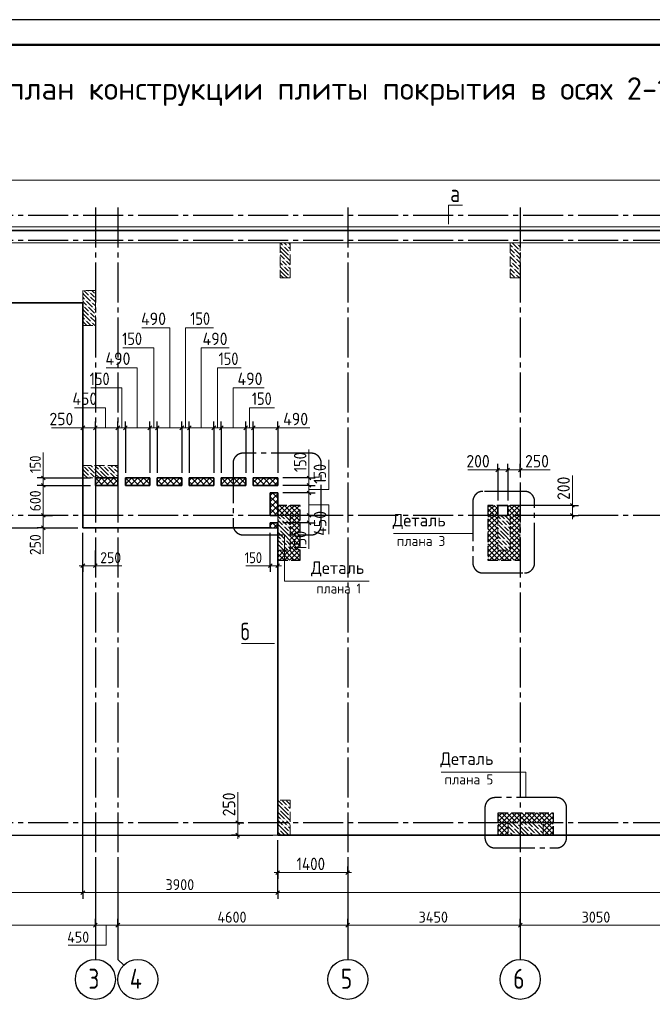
# Model space of a CAD drawing. Header units: millimetres. Extents: x 0 to 42000, y 0 to 29700.
# Tile 3 of 7: x 7187 to 19842, y 9998 to 29700. Entities that reach past the tile are written whole.
import ezdxf

# ---------------------------------------------------------------- set-up
doc = ezdxf.new("R2010")
doc.units = ezdxf.units.MM
doc.linetypes.add('______2', pattern=[270, 200, -70])
doc.linetypes.add('______5', pattern=[1100, 800, -100, 100, -100])
for name, color, linetype, lineweight in [('Standard', 7, 'Continuous', 25), ('ЖБ Перекрытие верхний уровень', 7, 'Continuous', 18), ('Общий01', 7, 'Continuous', 13), ('Примечания', 7, 'Continuous', 13), ('Размерная линия_ общее', 7, 'Continuous', 13), ('Текст_ общее', 7, 'Continuous', 25)]:
    doc.layers.add(name, color=color, linetype=linetype, lineweight=lineweight)
doc.layers.add('ЖБ Пилон', color=7, linetype='______2', lineweight=13, true_color=0xa0a0a0)
doc.layers.add('Оси', color=7, linetype='______5', lineweight=13, true_color=0x656565)
doc.layers.add('Утеплитель перекрытие', color=7, linetype='Continuous', true_color=0xa0a0a0)
doc.styles.add('ISOCPEUR', font='txt')

msp = doc.modelspace()

# ---------------------------------------------------------------- hatches: boundary and pattern name
at = {"layer": 'ЖБ Пилон', "linetype": 'Continuous', "lineweight": 18, "transparency": 33554687}
for points in [[(12460, 25169), (12466, 25175), (12473, 25169), (12466, 25162)], [(12540, 25169), (12546, 25175), (12553, 25169), (12546, 25162)], [(12580, 25049), (12586, 25055), (12593, 25049), (12586, 25042)], [(17060, 25129), (17066, 25135), (17073, 25129), (17066, 25122)], [(17140, 25209), (17146, 25215), (17153, 25209), (17146, 25202)], [(17180, 25089), (17186, 25095), (17193, 25089), (17186, 25082)], [(12420, 24889), (12426, 24895), (12433, 24889), (12426, 24882)], [(12500, 24889), (12506, 24895), (12513, 24889), (12506, 24882)], [(12580, 24969), (12586, 24975), (12593, 24969), (12586, 24962)], [(17020, 24849), (17026, 24855), (17033, 24849), (17026, 24842)], [(17100, 25009), (17106, 25015), (17113, 25009), (17106, 25002)], [(17100, 24929), (17106, 24935), (17113, 24929), (17106, 24922)], [(12460, 24769), (12466, 24775), (12473, 24769), (12466, 24762)], [(12540, 24769), (12546, 24775), (12553, 24769), (12546, 24762)], [(12580, 24649), (12586, 24655), (12593, 24649), (12586, 24642)], [(17060, 24729), (17066, 24735), (17073, 24729), (17066, 24722)], [(17140, 24809), (17146, 24815), (17153, 24809), (17146, 24802)], [(17180, 24689), (17186, 24695), (17193, 24689), (17186, 24682)], [(12580, 24569), (12586, 24575), (12593, 24569), (12586, 24562)], [(17100, 24609), (17106, 24615), (17113, 24609), (17106, 24602)], [(17103, 24532), (17106, 24535), (17110, 24532)], [(8580, 24249), (8586, 24255), (8593, 24249), (8586, 24242)], [(8500, 24089), (8506, 24095), (8513, 24089), (8506, 24082)], [(8580, 24169), (8586, 24175), (8593, 24169), (8586, 24162)], [(8620, 24049), (8626, 24055), (8633, 24049), (8626, 24042)], [(8460, 23969), (8466, 23975), (8473, 23969), (8466, 23962)], [(8540, 23969), (8546, 23975), (8553, 23969), (8546, 23962)], [(8580, 23849), (8586, 23855), (8593, 23849), (8586, 23842)], [(8660, 23929), (8666, 23935), (8673, 23929), (8666, 23922)], [(8500, 23689), (8506, 23695), (8513, 23689), (8506, 23682)], [(8580, 23769), (8586, 23775), (8593, 23769), (8586, 23762)], [(8620, 23649), (8626, 23655), (8633, 23649), (8626, 23642)], [(8460, 20769), (8466, 20775), (8473, 20769), (8466, 20762)], [(8540, 20769), (8546, 20775), (8553, 20769), (8546, 20762)], [(8660, 20729), (8666, 20735), (8673, 20729), (8666, 20722)], [(8780, 20689), (8786, 20695), (8793, 20689), (8786, 20682)], [(8860, 20769), (8866, 20775), (8873, 20769), (8866, 20762)], [(8940, 20769), (8946, 20775), (8953, 20769), (8946, 20762)], [(9060, 20729), (9066, 20735), (9073, 20729), (9066, 20722)], [(8580, 20649), (8586, 20655), (8593, 20649), (8586, 20642)], [(8580, 20569), (8586, 20575), (8593, 20569), (8586, 20562)], [(8700, 20609), (8706, 20615), (8713, 20609), (8706, 20602)], [(8703, 20532), (8706, 20535), (8710, 20532)], [(8980, 20649), (8986, 20655), (8993, 20649), (8986, 20642)], [(8980, 20569), (8986, 20575), (8993, 20569), (8986, 20562)], [(9100, 20609), (9106, 20615), (9113, 20609), (9106, 20602)], [(9103, 20532), (9106, 20535), (9110, 20532)], [(12580, 19769), (12586, 19775), (12593, 19769), (12586, 19762)], [(16980, 19769), (16986, 19775), (16993, 19769), (16986, 19762)], [(12350, 19612), (12353, 19609), (12350, 19606)], [(12420, 19689), (12426, 19695), (12433, 19689), (12426, 19682)], [(12460, 19569), (12466, 19575), (12473, 19569), (12466, 19562)], [(12500, 19689), (12506, 19695), (12513, 19689), (12506, 19682)], [(12540, 19569), (12546, 19575), (12553, 19569), (12546, 19562)], [(16750, 19612), (16753, 19609), (16750, 19606)], [(16820, 19689), (16826, 19695), (16833, 19689), (16826, 19682)], [(16860, 19569), (16866, 19575), (16873, 19569), (16866, 19562)], [(16900, 19689), (16906, 19695), (16913, 19689), (16906, 19682)], [(16940, 19569), (16946, 19575), (16953, 19569), (16946, 19562)], [(12380, 19489), (12386, 19495), (12393, 19489), (12386, 19482)], [(12580, 19449), (12586, 19455), (12593, 19449), (12586, 19442)], [(12580, 19369), (12586, 19375), (12593, 19369), (12586, 19362)], [(16780, 19489), (16786, 19495), (16793, 19489), (16786, 19482)], [(16980, 19449), (16986, 19455), (16993, 19449), (16986, 19442)], [(16980, 19369), (16986, 19375), (16993, 19369), (16986, 19362)], [(12350, 19212), (12353, 19209), (12350, 19206)], [(12420, 19289), (12426, 19295), (12433, 19289), (12426, 19282)], [(12460, 19169), (12466, 19175), (12473, 19169), (12466, 19162)], [(12500, 19289), (12506, 19295), (12513, 19289), (12506, 19282)], [(12540, 19169), (12546, 19175), (12553, 19169), (12546, 19162)], [(16750, 19212), (16753, 19209), (16750, 19206)], [(16820, 19289), (16826, 19295), (16833, 19289), (16826, 19282)], [(16860, 19169), (16866, 19175), (16873, 19169), (16866, 19162)], [(16900, 19289), (16906, 19295), (16913, 19289), (16906, 19282)], [(16940, 19169), (16946, 19175), (16953, 19169), (16946, 19162)], [(12380, 19089), (12386, 19095), (12393, 19089), (12386, 19082)], [(16780, 19089), (16786, 19095), (16793, 19089), (16786, 19082)], [(12350, 14012), (12353, 14009), (12350, 14006)], [(12380, 13889), (12386, 13895), (12393, 13889), (12386, 13882)], [(12460, 13969), (12466, 13975), (12473, 13969), (12466, 13962)], [(12540, 13969), (12546, 13975), (12553, 13969), (12546, 13962)], [(12580, 13849), (12586, 13855), (12593, 13849), (12586, 13842)], [(12350, 13612), (12353, 13609), (12350, 13606)], [(12420, 13689), (12426, 13695), (12433, 13689), (12426, 13682)], [(12500, 13689), (12506, 13695), (12513, 13689), (12506, 13682)], [(12580, 13769), (12586, 13775), (12593, 13769), (12586, 13762)], [(17140, 13609), (17146, 13615), (17153, 13609), (17146, 13602)], [(17540, 13609), (17546, 13615), (17553, 13609), (17546, 13602)], [(12380, 13489), (12386, 13495), (12393, 13489), (12386, 13482)], [(12460, 13569), (12466, 13575), (12473, 13569), (12466, 13562)], [(12540, 13569), (12546, 13575), (12553, 13569), (12546, 13562)], [(12580, 13449), (12586, 13455), (12593, 13449), (12586, 13442)], [(16980, 13449), (16986, 13455), (16993, 13449), (16986, 13442)], [(17060, 13529), (17066, 13535), (17073, 13529), (17066, 13522)], [(17100, 13409), (17106, 13415), (17113, 13409), (17106, 13402)], [(17180, 13489), (17186, 13495), (17193, 13489), (17186, 13482)], [(17260, 13569), (17266, 13575), (17273, 13569), (17266, 13562)], [(17340, 13569), (17346, 13575), (17353, 13569), (17346, 13562)], [(17380, 13449), (17386, 13455), (17393, 13449), (17386, 13442)], [(17460, 13529), (17466, 13535), (17473, 13529), (17466, 13522)], [(17500, 13409), (17506, 13415), (17513, 13409), (17506, 13402)], [(17580, 13489), (17586, 13495), (17593, 13489), (17586, 13482)]]:
    msp.add_hatch(color=7, dxfattribs=at).paths.add_polyline_path(points, flags=16)

# ---------------------------------------------------------------- linework, layer by layer
at = {"layer": 'Standard', "color": 7, "linetype": '______5', "lineweight": -3, "transparency": 33554687}
for p, q in [((13019, 21025), (11654, 21025)), ((11454, 20825), (11454, 19592)), ((13219, 19592), (13219, 20825)), ((17287, 20262), (16452, 20262)), ((16252, 20062), (16252, 18829)), ((17487, 18829), (17487, 20062)), ((11654, 19392), (13019, 19392)), ((16452, 18629), (17287, 18629)), ((17926, 14133), (16694, 14133)), ((16494, 13933), (16494, 13328)), ((18126, 13328), (18126, 13933)), ((16694, 13128), (17926, 13128))]:
    msp.add_line(p, q, dxfattribs=at)
at = {"layer": 'Standard', "color": 9, "linetype": '______2', "lineweight": -3, "true_color": 0xc7c7c7, "transparency": 33554687}
for p, q in [((12800, 19982), (12350, 19982)), ((12350, 19982), (12350, 18882)), ((12800, 18882), (12800, 19982)), ((17200, 19982), (16550, 19982)), ((16550, 19982), (16550, 18882)), ((17200, 18882), (17200, 19982)), ((12350, 18882), (12800, 18882)), ((16550, 18882), (17200, 18882)), ((16760, 13382), (16760, 13832)), ((16760, 13832), (17860, 13832)), ((17860, 13832), (17860, 13382))]:
    msp.add_line(p, q, dxfattribs=at)
at = {"layer": 'Standard', "color": 9, "linetype": 'Continuous', "lineweight": -3, "true_color": 0xc7c7c7, "transparency": 33554687}
for p, q in [((12350, 19947), (12385, 19982)), ((12350, 19847), (12485, 19982)), ((12350, 19913), (12481, 19782)), ((12381, 19982), (12581, 19782)), ((12385, 19782), (12585, 19982)), ((12481, 19982), (12633, 19830)), ((12485, 19782), (12633, 19930)), ((12581, 19982), (12633, 19930)), ((12633, 19930), (12685, 19982)), ((12633, 19830), (12785, 19982)), ((12633, 19930), (12800, 19763)), ((12681, 19982), (12800, 19863)), ((12781, 19982), (12800, 19963)), ((16550, 19947), (16585, 19982)), ((16550, 19847), (16633, 19930)), ((16550, 19913), (16633, 19830)), ((16581, 19982), (16633, 19930)), ((16633, 19930), (16685, 19982)), ((16633, 19830), (16750, 19947)), ((16633, 19930), (16750, 19813)), ((16681, 19982), (16750, 19913)), ((16950, 19947), (16985, 19982)), ((16950, 19847), (17084, 19981)), ((16950, 19913), (17081, 19782)), ((16981, 19982), (17181, 19782)), ((16985, 19782), (17184, 19981)), ((17081, 19981), (17200, 19863)), ((17181, 19981), (17200, 19963)), ((12350, 19813), (12381, 19782)), ((12585, 19782), (12633, 19830)), ((12600, 19763), (12633, 19730)), ((12600, 19697), (12633, 19730)), ((12633, 19730), (12800, 19897)), ((12633, 19830), (12800, 19663)), ((12633, 19630), (12800, 19797)), ((12633, 19730), (12800, 19563)), ((16550, 19813), (16581, 19782)), ((16550, 19747), (16585, 19782)), ((16550, 19647), (16633, 19730)), ((16550, 19713), (16633, 19630)), ((16581, 19782), (16633, 19730)), ((16585, 19782), (16633, 19830)), ((16633, 19830), (16681, 19782)), ((16633, 19730), (16685, 19782)), ((16633, 19630), (16750, 19747)), ((16633, 19730), (16750, 19613)), ((16681, 19782), (16750, 19713)), ((16685, 19782), (16750, 19847)), ((16950, 19813), (16981, 19782)), ((17000, 19697), (17085, 19782)), ((17000, 19597), (17185, 19782)), ((17000, 19763), (17200, 19563)), ((17081, 19782), (17200, 19663)), ((17085, 19782), (17200, 19897)), ((17181, 19782), (17200, 19763)), ((17185, 19782), (17200, 19797)), ((12600, 19663), (12633, 19630)), ((12600, 19597), (12633, 19630)), ((12600, 19563), (12633, 19530)), ((12600, 19497), (12633, 19530)), ((12633, 19530), (12800, 19697)), ((12633, 19630), (12800, 19463)), ((12633, 19430), (12800, 19597)), ((12633, 19530), (12800, 19363)), ((16550, 19547), (16633, 19630)), ((16550, 19613), (16633, 19530)), ((16550, 19447), (16633, 19530)), ((16550, 19513), (16633, 19430)), ((16633, 19530), (16750, 19647)), ((16633, 19630), (16750, 19513)), ((16633, 19430), (16750, 19547)), ((16633, 19530), (16750, 19413)), ((17000, 19497), (17200, 19697)), ((17000, 19663), (17200, 19463)), ((17000, 19397), (17200, 19597)), ((17000, 19563), (17200, 19363)), ((12600, 19463), (12633, 19430)), ((12600, 19397), (12633, 19430)), ((12600, 19363), (12633, 19330)), ((12600, 19297), (12633, 19330)), ((12633, 19330), (12800, 19497)), ((12633, 19430), (12800, 19263)), ((12633, 19230), (12800, 19397)), ((12633, 19330), (12800, 19163)), ((16550, 19347), (16633, 19430)), ((16550, 19413), (16633, 19330)), ((16550, 19247), (16633, 19330)), ((16550, 19313), (16633, 19230)), ((16633, 19330), (16750, 19447)), ((16633, 19430), (16750, 19313)), ((16633, 19230), (16750, 19347)), ((16633, 19330), (16750, 19213)), ((17000, 19297), (17200, 19497)), ((17000, 19463), (17200, 19263)), ((17000, 19197), (17200, 19397)), ((17000, 19363), (17200, 19163)), ((12600, 19263), (12633, 19230)), ((12600, 19197), (12633, 19230)), ((12600, 19163), (12633, 19130)), ((12600, 19097), (12633, 19130)), ((12633, 19130), (12800, 19297)), ((12633, 19230), (12733, 19130)), ((12633, 19030), (12733, 19130)), ((12633, 19130), (12800, 18963)), ((12733, 19130), (12800, 19197)), ((12733, 19130), (12800, 19063)), ((16550, 19147), (16633, 19230)), ((16550, 19213), (16633, 19130)), ((16550, 19047), (16633, 19130)), ((16550, 19113), (16633, 19030)), ((16633, 19130), (16750, 19247)), ((16633, 19230), (16733, 19130)), ((16633, 19030), (16733, 19130)), ((16633, 19130), (16881, 18882)), ((16733, 19130), (16750, 19147)), ((16733, 19130), (16750, 19113)), ((17000, 19263), (17133, 19130)), ((17000, 19163), (17033, 19130)), ((17000, 19097), (17033, 19130)), ((17033, 19130), (17200, 19297)), ((17033, 19130), (17200, 18963)), ((17133, 19130), (17200, 19197)), ((17133, 19130), (17200, 19063)), ((12350, 19047), (12385, 19082)), ((12350, 18947), (12485, 19082)), ((12350, 19013), (12481, 18882)), ((12381, 19082), (12581, 18882)), ((12385, 18882), (12585, 19082)), ((12481, 19082), (12633, 18930)), ((12485, 18882), (12633, 19030)), ((12581, 19082), (12633, 19030)), ((12585, 18882), (12633, 18930)), ((12633, 18930), (12800, 19097)), ((12633, 19030), (12781, 18882)), ((12633, 18930), (12681, 18882)), ((12685, 18882), (12800, 18997)), ((16550, 18947), (16633, 19030)), ((16550, 19013), (16633, 18930)), ((16585, 18882), (16633, 18930)), ((16633, 18930), (16785, 19082)), ((16633, 19030), (16781, 18882)), ((16633, 18930), (16681, 18882)), ((16685, 18882), (16885, 19082)), ((16781, 19082), (16981, 18882)), ((16785, 18882), (16985, 19082)), ((16881, 19082), (17081, 18882)), ((16981, 19082), (17181, 18882)), ((12350, 18913), (12381, 18882)), ((12785, 18882), (12800, 18897)), ((16550, 18913), (16581, 18882)), ((16760, 13757), (16835, 13832)), ((16760, 13657), (16935, 13832)), ((16760, 13557), (17035, 13832)), ((16760, 13457), (17135, 13832)), ((16760, 13803), (16960, 13603)), ((16831, 13832), (17031, 13632)), ((16931, 13832), (17131, 13632)), ((17031, 13832), (17231, 13632)), ((17035, 13632), (17235, 13832)), ((17131, 13832), (17331, 13632)), ((17135, 13632), (17335, 13832)), ((17231, 13832), (17431, 13632)), ((17235, 13632), (17435, 13832)), ((17331, 13832), (17531, 13632)), ((17335, 13632), (17535, 13832)), ((17431, 13832), (17631, 13632)), ((17435, 13632), (17633, 13830)), ((17531, 13832), (17633, 13730)), ((17631, 13832), (17633, 13830)), ((17633, 13830), (17635, 13832)), ((17633, 13730), (17735, 13832)), ((17633, 13830), (17860, 13603)), ((17635, 13632), (17835, 13832)), ((17731, 13832), (17860, 13703)), ((17831, 13832), (17860, 13803)), ((16760, 13703), (16960, 13503)), ((16760, 13603), (16960, 13403)), ((17535, 13632), (17633, 13730)), ((17633, 13730), (17860, 13503)), ((17660, 13557), (17860, 13757)), ((17660, 13457), (17860, 13657)), ((17660, 13603), (17860, 13403)), ((16760, 13503), (16881, 13382)), ((16760, 13403), (16781, 13382)), ((16785, 13382), (16960, 13557)), ((16885, 13382), (16960, 13457)), ((17660, 13503), (17781, 13382)), ((17660, 13403), (17681, 13382)), ((17685, 13382), (17860, 13557)), ((17785, 13382), (17860, 13457))]:
    msp.add_line(p, q, dxfattribs=at)
at = {"layer": 'Standard', "color": 7, "linetype": 'Continuous', "lineweight": 25, "transparency": 33554687}
msp.add_lwpolyline([(0, 0), (42000, 0), (42000, 29700), (0, 29700), (0, 0)], close=True, dxfattribs=at)
at = {"layer": 'Standard', "color": 7, "linetype": 'Continuous', "lineweight": 50, "transparency": 33554687}
msp.add_lwpolyline([(2000, 29200), (41500, 29200), (41500, 500), (2000, 500), (2000, 29200)], close=True, dxfattribs=at)
at = {"layer": 'Standard', "color": 2, "linetype": 'Continuous', "lineweight": 13, "transparency": 33554687}
for points in [[(41500, 29200), (2000, 29200), (2000, 6000), (41500, 6000), (41500, 29200)], [(4250, 13382), (41050, 13382), (41050, 25552), (4250, 25552), (4250, 13382)], [(4250, 13382), (41050, 13382), (41050, 25232), (4250, 25232), (4250, 13382)]]:
    msp.add_lwpolyline(points, dxfattribs=at)
at = {"layer": 'Standard', "color": 7, "linetype": 'Continuous', "lineweight": 13, "transparency": 33554687}
for points in [[(15767, 25606), (15767, 25987), (16042, 25987)], [(12281, 17219), (11899, 17219), (11624, 17219)]]:
    msp.add_lwpolyline(points, dxfattribs=at)
at = {"layer": 'Standard', "color": 9, "linetype": 'Continuous', "lineweight": -3, "true_color": 0xc7c7c7, "transparency": 33554687}
for points in [[(16885, 18882), (17042, 19039), (17042, 19039), (17133, 19130)], [(16985, 18882), (17092, 18989), (17092, 18989), (17200, 19097)], [(17085, 18882), (17142, 18939), (17142, 18939), (17200, 18997)], [(17185, 18882), (17192, 18889), (17192, 18889), (17200, 18897)]]:
    msp.add_lwpolyline(points, dxfattribs=at)
at = {"layer": 'Standard', "color": 7, "linetype": '______5', "lineweight": -3, "transparency": 33554687}
for centre, start, end in [((11654, 20825), 90, 180), ((13019, 20825), 0, 90), ((16452, 20062), 90, 180), ((17287, 20062), 0, 90), ((11654, 19592), 180, 270), ((13019, 19592), 270, 0), ((16452, 18829), 180, 270), ((17287, 18829), 270, 0), ((16694, 13933), 90, 180), ((17926, 13933), 0, 90), ((16694, 13328), 180, 270), ((17926, 13328), 270, 0)]:
    msp.add_arc(centre, 200, start, end, dxfattribs=at)
at = {"layer": 'ЖБ Перекрытие верхний уровень', "color": 7, "linetype": 'Continuous', "lineweight": 35, "transparency": 33554687}
for p, q in [((41050, 25482), (4250, 25482)), ((4250, 24032), (8450, 24032)), ((8450, 24032), (8450, 19532)), ((8700, 20382), (8700, 20532)), ((8700, 20532), (9150, 20532)), ((9150, 20532), (9150, 20382)), ((9300, 20532), (9790, 20532)), ((9300, 20382), (9300, 20532)), ((9790, 20532), (9790, 20382)), ((9940, 20382), (9940, 20532)), ((9940, 20532), (10430, 20532)), ((10430, 20532), (10430, 20382)), ((10580, 20532), (11070, 20532)), ((10580, 20382), (10580, 20532)), ((11070, 20532), (11070, 20382)), ((11220, 20382), (11220, 20532)), ((11220, 20532), (11710, 20532)), ((11710, 20532), (11710, 20382)), ((11860, 20532), (12350, 20532)), ((11860, 20382), (11860, 20532)), ((12350, 20532), (12350, 20382)), ((9150, 20382), (8700, 20382)), ((9790, 20382), (9300, 20382)), ((10430, 20382), (9940, 20382)), ((11070, 20382), (10580, 20382)), ((11710, 20382), (11220, 20382)), ((12350, 20382), (11860, 20382)), ((12200, 20232), (12350, 20232)), ((12200, 19782), (12200, 20232)), ((12350, 20232), (12350, 19782)), ((16750, 19982), (16950, 19982)), ((16750, 19782), (16750, 19982)), ((16950, 19982), (16950, 19782)), ((12350, 19782), (12200, 19782)), ((16950, 19782), (16750, 19782)), ((8450, 19532), (12200, 19532)), ((12200, 19532), (12200, 19632)), ((12200, 19632), (12350, 19632)), ((12350, 19632), (12350, 19532)), ((12350, 19532), (12350, 13382)), ((12350, 13382), (37450, 13382))]:
    msp.add_line(p, q, dxfattribs=at)
at = {"layer": 'ЖБ Пилон', "color": 253, "linetype": '______2', "lineweight": 13, "true_color": 0xa0a0a0, "transparency": 33554687}
for p, q in [((12600, 25232), (12400, 25232)), ((12400, 25232), (12400, 24532)), ((12600, 24532), (12600, 25232)), ((17200, 25232), (17000, 25232)), ((17000, 25232), (17000, 24532)), ((17200, 24532), (17200, 25232)), ((12400, 24532), (12600, 24532)), ((17000, 24532), (17200, 24532)), ((8700, 24282), (8450, 24282)), ((8450, 24282), (8450, 23582)), ((8700, 23582), (8700, 24282)), ((8450, 23582), (8700, 23582)), ((8450, 20782), (8450, 20532)), ((9150, 20782), (8450, 20782)), ((9150, 20532), (9150, 20782)), ((8450, 20532), (9150, 20532)), ((12600, 19782), (12350, 19782)), ((12350, 19782), (12350, 19082)), ((12600, 19082), (12600, 19782)), ((17000, 19782), (16750, 19782)), ((16750, 19782), (16750, 19082)), ((17000, 19082), (17000, 19782)), ((12350, 19082), (12600, 19082)), ((16750, 19082), (17000, 19082)), ((12600, 14082), (12350, 14082)), ((12350, 14082), (12350, 13382)), ((12600, 13382), (12600, 14082)), ((16960, 13632), (16960, 13382)), ((17660, 13632), (16960, 13632)), ((17660, 13382), (17660, 13632)), ((12350, 13382), (12600, 13382)), ((16960, 13382), (17660, 13382))]:
    msp.add_line(p, q, dxfattribs=at)
at = {"layer": 'ЖБ Пилон', "color": 9, "linetype": 'Continuous', "lineweight": 18, "true_color": 0xc7c7c7, "transparency": 33554687}
for p, q in [((12403, 25232), (12446, 25189)), ((12486, 25229), (12483, 25232)), ((12526, 25189), (12486, 25229)), ((12563, 25232), (12600, 25195)), ((17046, 25229), (17166, 25109)), ((17123, 25232), (17126, 25229)), ((12486, 25069), (12400, 25155)), ((12406, 25069), (12486, 24989)), ((12486, 25149), (12566, 25069)), ((12486, 25069), (12566, 24989)), ((12566, 25149), (12600, 25115)), ((17000, 25195), (17046, 25149)), ((17000, 25115), (17086, 25029)), ((17046, 24989), (17006, 25029)), ((17200, 24995), (17086, 25109)), ((17200, 25155), (17166, 25189)), ((12406, 24989), (12400, 24995)), ((12400, 24915), (12406, 24909)), ((12400, 24835), (12446, 24789)), ((12406, 24989), (12486, 24909)), ((12486, 24829), (12446, 24869)), ((12486, 24989), (12600, 24875)), ((12526, 24789), (12486, 24829)), ((12526, 24869), (12600, 24795)), ((17000, 24875), (17006, 24869)), ((17006, 24949), (17126, 24829)), ((17086, 24949), (17046, 24989)), ((17046, 24829), (17166, 24709)), ((17126, 24989), (17200, 24915)), ((17126, 24909), (17200, 24835)), ((12486, 24669), (12400, 24755)), ((12406, 24669), (12486, 24589)), ((12486, 24749), (12566, 24669)), ((12486, 24669), (12566, 24589)), ((12566, 24749), (12600, 24715)), ((17000, 24795), (17046, 24749)), ((17000, 24715), (17086, 24629)), ((17046, 24589), (17006, 24629)), ((17200, 24595), (17086, 24709)), ((17200, 24755), (17166, 24789)), ((12406, 24589), (12400, 24595)), ((12406, 24589), (12463, 24532)), ((12486, 24589), (12543, 24532)), ((17006, 24549), (17023, 24532)), ((17086, 24549), (17046, 24589)), ((17126, 24589), (17183, 24532)), ((8486, 24269), (8473, 24282)), ((8486, 24269), (8566, 24189)), ((8553, 24282), (8566, 24269)), ((8633, 24282), (8686, 24229)), ((8450, 24225), (8486, 24189)), ((8450, 24145), (8486, 24109)), ((8486, 24029), (8450, 24065)), ((8486, 24189), (8606, 24069)), ((8526, 24069), (8646, 23949)), ((8646, 24189), (8606, 24229)), ((8606, 24149), (8700, 24055)), ((8686, 24149), (8646, 24189)), ((8486, 23869), (8450, 23905)), ((8526, 23989), (8486, 24029)), ((8486, 23949), (8566, 23869)), ((8486, 23869), (8566, 23789)), ((8566, 23949), (8686, 23829)), ((8646, 24029), (8700, 23975)), ((8700, 23895), (8686, 23909)), ((8450, 23825), (8486, 23789)), ((8450, 23745), (8486, 23709)), ((8486, 23629), (8450, 23665)), ((8486, 23789), (8606, 23669)), ((8526, 23669), (8613, 23582)), ((8646, 23789), (8606, 23829)), ((8606, 23749), (8700, 23655)), ((8686, 23749), (8646, 23789)), ((8526, 23589), (8486, 23629)), ((8646, 23629), (8693, 23582)), ((8486, 20669), (8450, 20705)), ((8486, 20749), (8566, 20669)), ((8566, 20749), (8686, 20629)), ((8613, 20782), (8646, 20749)), ((8806, 20589), (8686, 20709)), ((8693, 20782), (8766, 20709)), ((8886, 20669), (8773, 20782)), ((8886, 20749), (8966, 20669)), ((8966, 20749), (9086, 20629)), ((9013, 20782), (9046, 20749)), ((9150, 20645), (9086, 20709)), ((9093, 20782), (9150, 20725)), ((8450, 20625), (8486, 20589)), ((8450, 20545), (8463, 20532)), ((8486, 20669), (8566, 20589)), ((8486, 20589), (8543, 20532)), ((8646, 20589), (8606, 20629)), ((8606, 20549), (8623, 20532)), ((8686, 20549), (8646, 20589)), ((8726, 20589), (8783, 20532)), ((8806, 20669), (8886, 20589)), ((8806, 20589), (8863, 20532)), ((8886, 20669), (8966, 20589)), ((8886, 20589), (8943, 20532)), ((9046, 20589), (9006, 20629)), ((9006, 20549), (9023, 20532)), ((9086, 20549), (9046, 20589)), ((9126, 20589), (9150, 20565)), ((12350, 19765), (12406, 19709)), ((12413, 19782), (12486, 19709)), ((12493, 19782), (12600, 19675)), ((16750, 19765), (16806, 19709)), ((16813, 19782), (16886, 19709)), ((16893, 19782), (17000, 19675)), ((12350, 19685), (12446, 19589)), ((12350, 19525), (12366, 19509)), ((12486, 19469), (12366, 19589)), ((12486, 19629), (12446, 19669)), ((12526, 19589), (12486, 19629)), ((12486, 19549), (12566, 19469)), ((12526, 19669), (12600, 19595)), ((12566, 19549), (12600, 19515)), ((16750, 19685), (16846, 19589)), ((16750, 19525), (16766, 19509)), ((16886, 19469), (16766, 19589)), ((16886, 19629), (16846, 19669)), ((16926, 19589), (16886, 19629)), ((16886, 19549), (16966, 19469)), ((16926, 19669), (17000, 19595)), ((16966, 19549), (17000, 19515)), ((12406, 19389), (12350, 19445)), ((12350, 19365), (12406, 19309)), ((12406, 19469), (12486, 19389)), ((12406, 19389), (12486, 19309)), ((12486, 19469), (12566, 19389)), ((12486, 19389), (12600, 19275)), ((16806, 19389), (16750, 19445)), ((16750, 19365), (16806, 19309)), ((16806, 19469), (16886, 19389)), ((16806, 19389), (16886, 19309)), ((16886, 19469), (16966, 19389)), ((16886, 19389), (17000, 19275)), ((12350, 19285), (12446, 19189)), ((12350, 19125), (12366, 19109)), ((12473, 19082), (12366, 19189)), ((12486, 19229), (12446, 19269)), ((12526, 19189), (12486, 19229)), ((12486, 19149), (12553, 19082)), ((12526, 19269), (12600, 19195)), ((12566, 19149), (12600, 19115)), ((16750, 19285), (16846, 19189)), ((16750, 19125), (16766, 19109)), ((16873, 19082), (16766, 19189)), ((16886, 19229), (16846, 19269)), ((16926, 19189), (16886, 19229)), ((16886, 19149), (16953, 19082)), ((16926, 19269), (17000, 19195)), ((16966, 19149), (17000, 19115)), ((12353, 14082), (12446, 13989)), ((12486, 14029), (12446, 14069)), ((12526, 13989), (12486, 14029)), ((12526, 14069), (12600, 13995)), ((12593, 14082), (12600, 14075)), ((12350, 13925), (12366, 13909)), ((12406, 13789), (12350, 13845)), ((12486, 13869), (12366, 13989)), ((12406, 13869), (12486, 13789)), ((12486, 13949), (12566, 13869)), ((12486, 13869), (12566, 13789)), ((12566, 13949), (12600, 13915)), ((12350, 13765), (12406, 13709)), ((12350, 13685), (12446, 13589)), ((12406, 13789), (12486, 13709)), ((12486, 13629), (12446, 13669)), ((12486, 13789), (12600, 13675)), ((12526, 13589), (12486, 13629)), ((12526, 13669), (12600, 13595)), ((16963, 13632), (17046, 13549)), ((17046, 13629), (17166, 13509)), ((17123, 13632), (17126, 13629)), ((17203, 13632), (17246, 13589)), ((17286, 13629), (17283, 13632)), ((17326, 13589), (17286, 13629)), ((17363, 13632), (17446, 13549)), ((17446, 13629), (17566, 13509)), ((17523, 13632), (17526, 13629)), ((17603, 13632), (17646, 13589)), ((12350, 13525), (12366, 13509)), ((12406, 13389), (12350, 13445)), ((12486, 13469), (12366, 13589)), ((12406, 13469), (12486, 13389)), ((12486, 13549), (12566, 13469)), ((12486, 13469), (12566, 13389)), ((12566, 13549), (12600, 13515)), ((16960, 13475), (16966, 13469)), ((16966, 13549), (17086, 13429)), ((17046, 13389), (17006, 13429)), ((17206, 13389), (17086, 13509)), ((17286, 13469), (17166, 13589)), ((17206, 13469), (17286, 13389)), ((17286, 13549), (17366, 13469)), ((17286, 13469), (17366, 13389)), ((17366, 13549), (17486, 13429)), ((17446, 13389), (17406, 13429)), ((17606, 13389), (17486, 13509)), ((17660, 13495), (17566, 13589)), ((17606, 13469), (17660, 13415)), ((12406, 13389), (12413, 13382)), ((12486, 13389), (12493, 13382)), ((16960, 13395), (16966, 13389)), ((17053, 13382), (17046, 13389)), ((17126, 13389), (17133, 13382)), ((17206, 13389), (17213, 13382)), ((17286, 13389), (17293, 13382)), ((17453, 13382), (17446, 13389)), ((17526, 13389), (17533, 13382)), ((17606, 13389), (17613, 13382))]:
    msp.add_line(p, q, dxfattribs=at)
at = {"layer": 'Общий01', "color": 7, "linetype": 'Continuous', "lineweight": 13, "transparency": 33554687}
msp.add_line((14662, 19418), (16252, 19418), dxfattribs=at)
for points in [[(14175, 18468), (12481, 18468), (12481, 19392)], [(15616, 14646), (17310, 14646), (17310, 14133)]]:
    msp.add_lwpolyline(points, dxfattribs=at)
at = {"layer": 'Оси', "color": 8, "linetype": '______5', "lineweight": -3, "transparency": 33554687}
for p, q in [((8700, 25939), (8700, 12896)), ((9150, 25939), (9150, 12896)), ((13750, 25939), (13750, 12896)), ((17200, 25939), (17200, 12896)), ((41157, 25782), (3764, 25782)), ((41157, 25282), (3764, 25282)), ((41157, 19782), (3764, 19782)), ((41157, 13632), (3764, 13632))]:
    msp.add_line(p, q, dxfattribs=at)
at = {"layer": 'Оси', "color": 7, "linetype": 'Continuous', "lineweight": 25, "transparency": 33554687}
for p, q in [((8700, 12896), (8700, 10896)), ((13750, 12896), (13750, 10896)), ((17200, 12896), (17200, 10896))]:
    msp.add_line(p, q, dxfattribs=at)
msp.add_lwpolyline([(9150, 12896), (9150, 10896), (9267, 10778)], dxfattribs=at)
at = {"layer": 'Оси', "color": 7, "linetype": 'Continuous', "lineweight": 13, "transparency": 33554687}
msp.add_lwpolyline([(8154, 11182), (8914, 11182), (8914, 11582)], dxfattribs=at)
at = {"layer": 'Оси', "color": 7, "linetype": 'Continuous', "lineweight": 25, "transparency": 33554687}
for centre in [(8700, 10496), (9550, 10496), (13750, 10496), (17200, 10496)]:
    msp.add_circle(centre, 400, dxfattribs=at)
at = {"layer": 'Примечания', "color": 7, "linetype": 'Continuous', "lineweight": 13, "transparency": 33554687}
for p, q in [((8450, 21534), (7820, 21534)), ((12350, 21534), (12990, 21534)), ((12972, 20532), (12972, 21102)), ((7659, 20532), (7659, 21042)), ((16150, 20690), (16750, 20690)), ((17200, 20690), (17800, 20690)), ((18242, 19982), (18242, 20582)), ((7659, 19532), (7659, 19012)), ((12972, 19632), (12972, 19112)), ((8700, 18775), (9230, 18775)), ((12200, 18775), (11710, 18775)), ((11548, 13632), (11548, 14242))]:
    msp.add_line(p, q, dxfattribs=at)
for points in [[(10187, 21534), (10187, 23534), (9627, 23534)], [(10506, 21534), (10506, 23534), (11066, 23534)], [(9868, 21534), (9868, 23134), (9248, 23134)], [(10816, 21534), (10816, 23134), (11376, 23134)], [(9538, 21534), (9538, 22734), (8918, 22734)], [(11146, 21534), (11146, 22734), (11616, 22734)], [(9228, 21534), (9228, 22334), (8608, 22334)], [(11456, 21534), (11456, 22334), (12076, 22334)], [(8901, 21534), (8901, 21934), (8281, 21934)], [(11786, 21534), (11786, 21934), (12286, 21934)], [(12972, 20302), (13372, 20302), (13372, 20892)], [(12972, 19992), (13372, 19992), (13372, 19402)]]:
    msp.add_lwpolyline(points, dxfattribs=at)
at = {"layer": 'Размерная линия_ общее', "color": 7, "linetype": 'Continuous', "lineweight": 13, "transparency": 33554687}
for p, q in [((4250, 26488), (41050, 26488)), ((8450, 21534), (8375, 21534)), ((8450, 21534), (8700, 21534)), ((8700, 21534), (9150, 21534)), ((9150, 21534), (9300, 21534)), ((9300, 21534), (9790, 21534)), ((9790, 21534), (9940, 21534)), ((9940, 21534), (10430, 21534)), ((10430, 21534), (10580, 21534)), ((10580, 21534), (11070, 21534)), ((11070, 21534), (11220, 21534)), ((11220, 21534), (11710, 21534)), ((11710, 21534), (11860, 21534)), ((11860, 21534), (12350, 21534)), ((12350, 21534), (12425, 21534)), ((16750, 20690), (16675, 20690)), ((16750, 20690), (16950, 20690)), ((16950, 20690), (17200, 20690)), ((17200, 20690), (17275, 20690)), ((7659, 20532), (7659, 20607)), ((12972, 20532), (12972, 20607)), ((7659, 20382), (7659, 19782)), ((12972, 20382), (12972, 20232)), ((12972, 20232), (12972, 19782)), ((18242, 19982), (18242, 20057)), ((7659, 19782), (7659, 19532)), ((12972, 19782), (12972, 19632)), ((18242, 19782), (18242, 19707)), ((7659, 19532), (7659, 19457)), ((12972, 19632), (12972, 19557)), ((8450, 18775), (8375, 18775)), ((8450, 18775), (8700, 18775)), ((8700, 18775), (8775, 18775)), ((12200, 18775), (12125, 18775)), ((12350, 18775), (12200, 18775)), ((12350, 18775), (12425, 18775)), ((11548, 13632), (11548, 13707)), ((11548, 13382), (11548, 13632)), ((11548, 13382), (11548, 13307)), ((12350, 12632), (12275, 12632)), ((12350, 12632), (13750, 12632)), ((13750, 12632), (13825, 12632)), ((4250, 12232), (8450, 12232)), ((8450, 12232), (12350, 12232)), ((12350, 12232), (37450, 12232)), ((8700, 11582), (9150, 11582)), ((9150, 11582), (13750, 11582)), ((13750, 11582), (17200, 11582)), ((17200, 11582), (20250, 11582))]:
    msp.add_line(p, q, dxfattribs=at)
at = {"layer": 'Размерная линия_ общее', "color": 7, "linetype": 'Continuous', "lineweight": 25, "transparency": 33554687}
for p, q in [((8412, 21496), (8487, 21571)), ((8662, 21496), (8737, 21571)), ((9112, 21496), (9187, 21571)), ((9262, 21496), (9337, 21571)), ((9752, 21496), (9827, 21571)), ((9902, 21496), (9977, 21571)), ((10392, 21496), (10467, 21571)), ((10542, 21496), (10617, 21571)), ((11032, 21496), (11107, 21571)), ((11182, 21496), (11257, 21571)), ((11672, 21496), (11747, 21571)), ((11822, 21496), (11897, 21571)), ((12312, 21496), (12387, 21571)), ((16712, 20653), (16787, 20728)), ((16912, 20653), (16987, 20728)), ((17162, 20653), (17237, 20728)), ((7621, 20569), (7696, 20494)), ((12935, 20569), (13010, 20494)), ((7621, 20419), (7696, 20344)), ((12935, 20419), (13010, 20344)), ((12935, 20269), (13010, 20194)), ((18204, 20019), (18279, 19944)), ((7621, 19819), (7696, 19744)), ((12935, 19819), (13010, 19744)), ((18204, 19819), (18279, 19744)), ((7621, 19569), (7696, 19494)), ((12935, 19669), (13010, 19594)), ((8412, 18738), (8487, 18813)), ((8662, 18738), (8737, 18813)), ((12237, 18813), (12162, 18738)), ((12387, 18813), (12312, 18738)), ((11585, 13594), (11510, 13669)), ((11585, 13344), (11510, 13419)), ((12312, 12594), (12387, 12669)), ((13712, 12594), (13787, 12669)), ((8412, 12194), (8487, 12269)), ((12312, 12194), (12387, 12269)), ((8662, 11544), (8737, 11619)), ((9112, 11544), (9187, 11619)), ((13712, 11544), (13787, 11619)), ((17162, 11544), (17237, 11619))]:
    msp.add_line(p, q, dxfattribs=at)
at = {"layer": 'Размерная линия_ общее', "color": 253, "linetype": 'Continuous', "lineweight": -3, "true_color": 0xa0a0a0, "transparency": 33554687}
for p, q in [((8450, 21534), (8450, 21659)), ((8450, 21534), (8450, 21409)), ((8450, 21534), (8450, 21534)), ((8700, 21534), (8700, 21659)), ((8700, 21534), (8700, 21409)), ((8700, 21534), (8700, 20632)), ((9150, 21534), (9150, 21659)), ((9150, 21534), (9150, 21409)), ((9150, 21534), (9150, 20632)), ((9300, 21534), (9300, 21659)), ((9300, 21534), (9300, 21409)), ((9300, 21534), (9300, 20632)), ((9790, 21534), (9790, 21659)), ((9790, 21534), (9790, 21409)), ((9790, 21534), (9790, 20632)), ((9940, 21534), (9940, 21659)), ((9940, 21534), (9940, 21409)), ((9940, 21534), (9940, 20632)), ((10430, 21534), (10430, 21659)), ((10430, 21534), (10430, 21409)), ((10430, 21534), (10430, 20632)), ((10580, 21534), (10580, 21659)), ((10580, 21534), (10580, 21409)), ((10580, 21534), (10580, 20632)), ((11070, 21534), (11070, 21659)), ((11070, 21534), (11070, 21409)), ((11070, 21534), (11070, 20632)), ((11220, 21534), (11220, 21659)), ((11220, 21534), (11220, 21409)), ((11220, 21534), (11220, 20632)), ((11710, 21534), (11710, 21659)), ((11710, 21534), (11710, 21409)), ((11710, 21534), (11710, 20632)), ((11860, 21534), (11860, 21659)), ((11860, 21534), (11860, 21409)), ((11860, 21534), (11860, 20632)), ((12350, 21534), (12350, 21659)), ((12350, 21534), (12350, 21409)), ((12350, 21534), (12350, 20632)), ((16750, 20690), (16750, 20815)), ((16750, 20690), (16750, 20565)), ((16750, 20690), (16750, 20082)), ((16950, 20690), (16950, 20815)), ((16950, 20690), (16950, 20565)), ((16950, 20690), (16950, 20082)), ((17200, 20690), (17200, 20815)), ((17200, 20690), (17200, 20565)), ((17200, 20690), (17200, 20684)), ((7659, 20532), (7534, 20532)), ((7659, 20532), (7784, 20532)), ((7659, 20532), (8600, 20532)), ((12972, 20532), (12847, 20532)), ((12972, 20532), (13097, 20532)), ((7659, 20382), (7534, 20382)), ((7659, 20382), (7784, 20382)), ((7659, 20382), (8600, 20382)), ((12972, 20382), (12847, 20382)), ((12972, 20382), (13097, 20382)), ((12972, 20232), (12847, 20232)), ((12972, 20232), (13097, 20232)), ((18242, 19982), (17050, 19982)), ((18242, 19982), (18117, 19982)), ((18242, 19982), (18367, 19982)), ((7659, 19782), (7534, 19782)), ((7659, 19782), (7784, 19782)), ((7659, 19782), (7846, 19782)), ((12972, 19782), (12847, 19782)), ((12972, 19782), (13097, 19782)), ((18242, 19782), (17050, 19782)), ((18242, 19782), (18117, 19782)), ((18242, 19782), (18367, 19782)), ((6789, 19532), (7559, 19532)), ((7659, 19532), (7534, 19532)), ((7659, 19532), (7784, 19532)), ((7659, 19532), (8350, 19532)), ((12972, 19632), (12847, 19632)), ((12972, 19632), (13097, 19632)), ((8450, 18775), (8450, 19432)), ((8700, 18775), (8700, 19078)), ((8450, 18775), (8450, 18900)), ((8450, 18775), (8450, 18650)), ((8700, 18775), (8700, 18900)), ((8700, 18775), (8700, 18650)), ((12200, 18775), (12200, 18900)), ((12200, 18775), (12200, 18650)), ((12350, 18775), (12350, 18900)), ((12350, 18775), (12350, 18650)), ((11548, 13632), (11423, 13632)), ((11548, 13632), (11673, 13632)), ((11548, 13632), (11647, 13632)), ((6789, 13382), (12250, 13382)), ((11548, 13382), (11423, 13382)), ((11548, 13382), (11673, 13382)), ((11548, 13382), (12250, 13382)), ((12350, 12632), (12350, 13282)), ((12350, 12632), (12350, 12757)), ((12350, 12632), (12350, 12507)), ((13750, 12632), (13750, 12757)), ((13750, 12632), (13750, 12507)), ((13750, 12632), (13750, 12537)), ((8450, 12232), (8450, 12357)), ((8450, 12232), (8450, 12107)), ((12350, 12232), (12350, 12357)), ((12350, 12232), (12350, 12107)), ((8700, 11582), (8700, 11707)), ((9150, 11582), (9150, 11707)), ((13750, 11582), (13750, 11707)), ((17200, 11582), (17200, 11707)), ((8700, 11582), (8700, 11457)), ((8700, 11582), (8700, 11096)), ((9150, 11582), (9150, 11457)), ((9150, 11582), (9150, 11096)), ((13750, 11582), (13750, 11457)), ((13750, 11582), (13750, 11096)), ((17200, 11582), (17200, 11457)), ((17200, 11582), (17200, 11096))]:
    msp.add_line(p, q, dxfattribs=at)
at = {"layer": 'Размерная линия_ общее', "color": 7, "linetype": 'Continuous', "lineweight": 13, "transparency": 33554687}
for points in [[(7659, 20532), (7659, 20529), (7659, 20529), (7659, 20382)], [(12972, 20532), (12972, 20501), (12972, 20501), (12972, 20403), (12972, 20403), (12972, 20382)], [(18242, 19982), (18242, 19979), (18242, 19979), (18242, 19782)], [(4500, 11582), (6362, 11582), (6362, 11582), (8700, 11582)]]:
    msp.add_lwpolyline(points, dxfattribs=at)
at = {"layer": 'Размерная линия_ общее', "color": 253, "linetype": 'Continuous', "lineweight": -3, "true_color": 0xa0a0a0, "transparency": 33554687}
for points in [[(12972, 20532), (12960, 20532), (12960, 20532), (12450, 20532)], [(12972, 20382), (12960, 20382), (12960, 20382), (12450, 20382)], [(12972, 20232), (12960, 20232), (12960, 20232), (12450, 20232)], [(12972, 19782), (12960, 19782), (12960, 19782), (12450, 19782)], [(12972, 19632), (12960, 19632), (12960, 19632), (12450, 19632)], [(8450, 12232), (8450, 12249), (8450, 12249), (8450, 12249), (8450, 12249), (8450, 12249), (8450, 12249), (8450, 13414), (8450, 13414), (8450, 19432)], [(12200, 18775), (12200, 18983), (12200, 18983), (12200, 19432)], [(12350, 18775), (12350, 19035), (12350, 19035), (12350, 19432)], [(12350, 12232), (12350, 12249), (12350, 12249), (12350, 12249), (12350, 12249), (12350, 13282)]]:
    msp.add_lwpolyline(points, dxfattribs=at)
at = {"layer": 'Утеплитель перекрытие', "color": 253, "linetype": 'Continuous', "lineweight": -3, "true_color": 0xa0a0a0, "transparency": 33554687}
for p, q in [((9150, 20532), (8700, 20532)), ((8700, 20532), (8700, 20382)), ((9150, 20382), (9150, 20532)), ((9790, 20532), (9300, 20532)), ((9300, 20532), (9300, 20382)), ((9790, 20382), (9790, 20532)), ((10430, 20532), (9940, 20532)), ((9940, 20532), (9940, 20382)), ((10430, 20382), (10430, 20532)), ((11070, 20532), (10580, 20532)), ((10580, 20532), (10580, 20382)), ((11070, 20382), (11070, 20532)), ((11710, 20532), (11220, 20532)), ((11220, 20532), (11220, 20382)), ((11710, 20382), (11710, 20532)), ((12350, 20532), (11860, 20532)), ((11860, 20532), (11860, 20382)), ((12350, 20382), (12350, 20532)), ((8700, 20382), (9150, 20382)), ((9300, 20382), (9790, 20382)), ((9940, 20382), (10430, 20382)), ((10580, 20382), (11070, 20382)), ((11220, 20382), (11710, 20382)), ((11860, 20382), (12350, 20382)), ((12200, 20232), (12200, 19782)), ((12350, 20232), (12200, 20232)), ((12350, 19782), (12350, 20232)), ((12200, 19782), (12350, 19782)), ((12350, 19632), (12200, 19632)), ((12200, 19632), (12200, 19532)), ((12200, 19532), (12350, 19532)), ((12350, 19532), (12350, 19632))]:
    msp.add_line(p, q, dxfattribs=at)
at = {"layer": 'Утеплитель перекрытие', "color": 252, "linetype": 'Continuous', "lineweight": 18, "true_color": 0x8f8f8f, "transparency": 33554687}
for p, q in [((8700, 20522), (8709, 20532)), ((8700, 20402), (8829, 20532)), ((8703, 20532), (8853, 20382)), ((8823, 20532), (8886, 20469)), ((8886, 20469), (8949, 20532)), ((8919, 20382), (9069, 20532)), ((8943, 20532), (9093, 20382)), ((9039, 20382), (9150, 20492)), ((9063, 20532), (9150, 20445)), ((9300, 20522), (9309, 20532)), ((9940, 20495), (10053, 20382)), ((10023, 20532), (10086, 20469)), ((10086, 20469), (10149, 20532)), ((10383, 20532), (10430, 20485)), ((10580, 20482), (10629, 20532)), ((10959, 20382), (11070, 20492)), ((11220, 20522), (11229, 20532)), ((11583, 20532), (11710, 20405)), ((11703, 20532), (11710, 20525)), ((11860, 20442), (11949, 20532)), ((8700, 20415), (8733, 20382)), ((8799, 20382), (8886, 20469)), ((8886, 20469), (8973, 20382)), ((9300, 20415), (9333, 20382)), ((9759, 20382), (9790, 20412)), ((11220, 20402), (11286, 20469)), ((11220, 20415), (11253, 20382)), ((11286, 20469), (11373, 20382)), ((12279, 19782), (12350, 19852)), ((12243, 19632), (12343, 19532)), ((12269, 19532), (12350, 19612))]:
    msp.add_line(p, q, dxfattribs=at)
for points in [[(9300, 20402), (9319, 20421), (9319, 20421), (9429, 20532)], [(9303, 20532), (9396, 20439), (9396, 20439), (9453, 20382)], [(9399, 20382), (9476, 20458), (9476, 20458), (9549, 20532)], [(9423, 20532), (9493, 20462), (9493, 20462), (9573, 20382)], [(9519, 20382), (9633, 20495), (9633, 20495), (9669, 20532)], [(9543, 20532), (9590, 20485), (9590, 20485), (9693, 20382)], [(9639, 20382), (9789, 20531), (9789, 20531), (9789, 20532)], [(9663, 20532), (9687, 20508), (9687, 20508), (9790, 20405)], [(9783, 20532), (9785, 20530), (9785, 20530), (9790, 20525)], [(9940, 20442), (9984, 20486), (9984, 20486), (10029, 20532)], [(10119, 20382), (10178, 20441), (10178, 20441), (10269, 20532)], [(10143, 20532), (10251, 20423), (10251, 20423), (10293, 20382)], [(10239, 20382), (10276, 20418), (10276, 20418), (10389, 20532)], [(10263, 20532), (10408, 20387), (10408, 20387), (10413, 20382)], [(10599, 20382), (10651, 20434), (10651, 20434), (10749, 20532)], [(10623, 20532), (10708, 20447), (10708, 20447), (10773, 20382)], [(10719, 20382), (10808, 20470), (10808, 20470), (10869, 20532)], [(10743, 20532), (10805, 20470), (10805, 20470), (10893, 20382)], [(10839, 20382), (10965, 20507), (10965, 20507), (10989, 20532)], [(10863, 20532), (10903, 20492), (10903, 20492), (11013, 20382)], [(10983, 20532), (11000, 20515), (11000, 20515), (11070, 20445)], [(11223, 20532), (11270, 20485), (11270, 20485), (11286, 20469)], [(11286, 20469), (11296, 20479), (11296, 20479), (11349, 20532)], [(11319, 20382), (11394, 20456), (11394, 20456), (11469, 20532)], [(11343, 20532), (11427, 20448), (11427, 20448), (11493, 20382)], [(11439, 20382), (11491, 20433), (11491, 20433), (11589, 20532)], [(11463, 20532), (11584, 20411), (11584, 20411), (11613, 20382)], [(11559, 20382), (11588, 20410), (11588, 20410), (11709, 20532)], [(11860, 20495), (11923, 20432), (11923, 20432), (11973, 20382)], [(11919, 20382), (11984, 20446), (11984, 20446), (12069, 20532)], [(11943, 20532), (12021, 20454), (12021, 20454), (12093, 20382)], [(12039, 20382), (12140, 20483), (12140, 20483), (12189, 20532)], [(12063, 20532), (12118, 20477), (12118, 20477), (12213, 20382)], [(12159, 20382), (12297, 20519), (12297, 20519), (12309, 20532)], [(12183, 20532), (12215, 20500), (12215, 20500), (12328, 20387), (12328, 20387), (12333, 20382)], [(12303, 20532), (12312, 20523), (12312, 20523), (12344, 20491), (12344, 20491), (12350, 20485)], [(9999, 20382), (10081, 20463), (10081, 20463), (10086, 20469)], [(10086, 20469), (10095, 20460), (10095, 20460), (10173, 20382)], [(10359, 20382), (10373, 20395), (10373, 20395), (10430, 20452)], [(10580, 20455), (10611, 20424), (10611, 20424), (10653, 20382)], [(11679, 20382), (11685, 20387), (11685, 20387), (11710, 20412)], [(12279, 20382), (12336, 20438), (12336, 20438), (12350, 20452)], [(12200, 20182), (12200, 20182), (12249, 20232)], [(12200, 20062), (12200, 20062), (12294, 20156), (12294, 20156), (12350, 20212)], [(12200, 20155), (12200, 20155), (12281, 20074), (12281, 20074), (12350, 20005)], [(12243, 20232), (12297, 20178), (12297, 20178), (12350, 20125)], [(12200, 19942), (12200, 19942), (12272, 20014), (12272, 20014), (12350, 20092)], [(12200, 20035), (12200, 20035), (12266, 19969), (12266, 19969), (12350, 19885)], [(12200, 19822), (12200, 19822), (12251, 19873), (12251, 19873), (12350, 19972)], [(12200, 19915), (12200, 19915), (12250, 19865), (12250, 19865), (12333, 19782)], [(12200, 19795), (12200, 19795), (12213, 19782)], [(12200, 19582), (12200, 19582), (12209, 19591), (12209, 19591), (12249, 19632)], [(12200, 19555), (12200, 19555), (12203, 19552), (12203, 19552), (12223, 19532)]]:
    msp.add_lwpolyline(points, dxfattribs=at)

# ---------------------------------------------------------------- texts
at = {"layer": 'Общий01', "color": 7, "linetype": 'Continuous', "lineweight": 35, "transparency": 33554687, "char_height": 350, "attachment_point": 7, "style": 'ISOCPEUR'}
for s, insert, width in [('\\W0.80;а', (15798, 26050), 419.82), ('\\W0.78;б', (11607, 17282), 380.8)]:
    msp.add_mtext(s, dxfattribs=dict(at, insert=insert, width=width))
at = {"layer": 'Общий01', "color": 7, "linetype": 'Continuous', "lineweight": 25, "transparency": 33554687, "attachment_point": 7, "style": 'ISOCPEUR'}
for s, insert, char_height, width in [('\\W0.96;Деталь', (14646, 19509), 250, 1294.24), ('\\W0.96;плана 3', (14731, 19169), 200, 1095.55), ('\\W0.96;Деталь', (13016, 18558), 250, 1294.24), ('\\W0.92;плана 1', (13123, 18218), 200, 1051.82), ('\\W0.96;Деталь', (15600, 14737), 250, 1294.24), ('\\W0.96;плана 5', (15685, 14397), 200, 1095.55)]:
    msp.add_mtext(s, dxfattribs=dict(at, insert=insert, char_height=char_height, width=width))
at = {"layer": 'Оси', "color": 7, "linetype": 'Continuous', "lineweight": 35, "transparency": 33554687, "char_height": 400, "attachment_point": 7, "style": 'ISOCPEUR'}
for s, insert, width in [('\\W0.78;3', (8560, 10309), 435.21), ('\\W0.80;4', (9390, 10309), 479.77), ('\\W0.78;5', (13610, 10309), 435.21), ('\\W0.78;6', (17060, 10309), 435.21)]:
    msp.add_mtext(s, dxfattribs=dict(at, insert=insert, width=width))
at = {"layer": 'Размерная линия_ общее', "color": 7, "linetype": 'Continuous', "lineweight": 25, "transparency": 33554687, "attachment_point": 7, "style": 'ISOCPEUR'}
for s, insert, char_height, width in [('\\W0.92;490', (9614, 23590), 250, 664.13), ('\\W0.83;150', (10598, 23593), 250, 577.93), ('\\W0.83;150', (9237, 23190), 250, 577.93), ('\\W0.92;490', (10845, 23188), 250, 664.13), ('\\W0.92;490', (8902, 22792), 250, 664.14), ('\\W0.83;150', (11165, 22790), 250, 577.92), ('\\W0.83;150', (8588, 22388), 250, 577.93), ('\\W0.92;490', (11544, 22389), 250, 664.13), ('\\W0.92;450', (8240, 21990), 250, 664.13), ('\\W0.83;150', (11831, 21991), 250, 577.93), ('\\W0.91;250', (7782, 21584), 250, 638.63), ('\\W0.92;490', (12457, 21584), 250, 664.14), ('\\W0.91;200', (16122, 20740), 250, 638.63), ('\\W0.91;250', (17297, 20740), 250, 638.63), ('\\W0.91;250', (8797, 18825), 220, 561.99), ('\\W0.83;150', (11686, 18825), 220, 508.57), ('\\W0.87;1400', (12725, 12682), 250, 783.45), ('\\W0.93;3900', (10103, 12282), 220, 718.1), ('\\W0.93;4600', (11142, 11632), 220, 740.38), ('\\W0.93;3450', (15167, 11632), 220, 740.39), ('\\W0.93;3050', (18428, 11632), 220, 718.09), ('\\W0.92;450', (8138, 11232), 220, 584.43)]:
    msp.add_mtext(s, dxfattribs=dict(at, insert=insert, char_height=char_height, width=width))
at = {"layer": 'Размерная линия_ общее', "color": 7, "linetype": 'Continuous', "lineweight": 25, "transparency": 33554687, "attachment_point": 7, "rotation": 90, "style": 'ISOCPEUR'}
for s, insert, char_height, width in [('\\W0.83;150', (12922, 20648), 250, 577.91), ('\\W0.83;150', (7609, 20629), 220, 508.57), ('\\W0.83;150', (13316, 20413), 250, 577.92), ('\\W0.91;200', (18192, 20089), 250, 638.63), ('\\W0.91;600', (7609, 19862), 220, 561.99), ('\\W0.92;450', (13321, 19373), 250, 664.13), ('\\W0.83;150', (12922, 19074), 250, 577.93), ('\\W0.91;250', (7609, 18984), 220, 561.98), ('\\W0.91;250', (11498, 13759), 250, 638.61)]:
    msp.add_mtext(s, dxfattribs=dict(at, insert=insert, char_height=char_height, width=width))
at = {"layer": 'Текст_ общее', "color": 7, "linetype": 'Continuous', "lineweight": 50, "transparency": 33554687, "insert": (3000, 27975), "char_height": 450, "width": 17628.14, "attachment_point": 7, "style": 'ISOCPEUR'}
msp.add_mtext('\\W0.99;Опалубочный план конструкции плиты покрытия в осях 2-13', dxfattribs=at)

doc.saveas('drawing.dxf')
